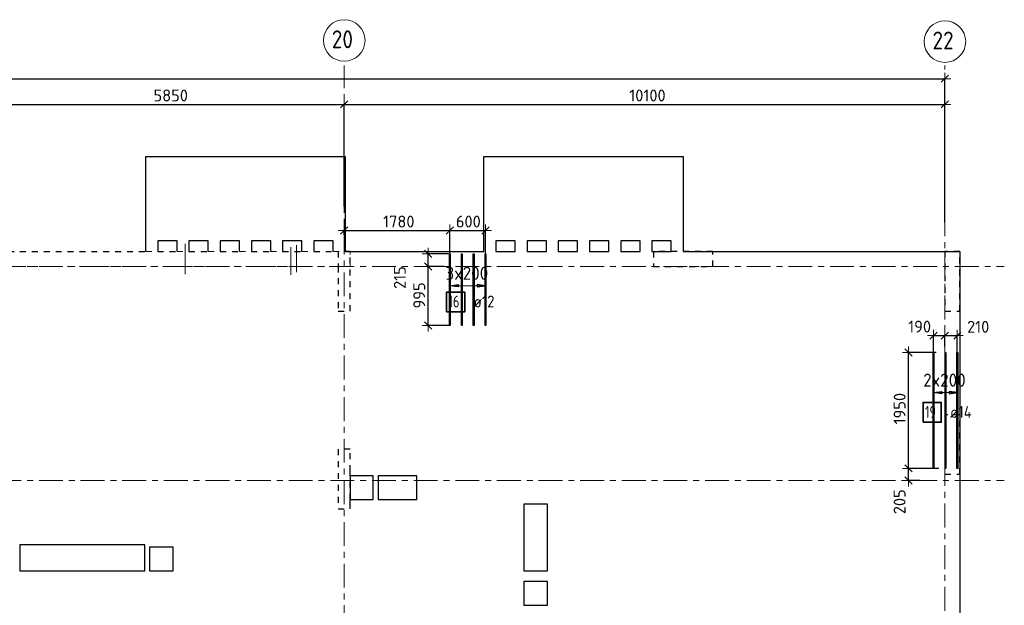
# Model space of a CAD drawing. Header units: metres. Extents: x -38 to 97, y -15 to 21.
# Tile 11 of 225: x 46 to 63, y 11 to 21. Entities that reach past the tile are written whole.
import ezdxf

# ---------------------------------------------------------------- set-up
doc = ezdxf.new("R2010")
doc.units = ezdxf.units.M
doc.header["$PDMODE"] = 65
for name, pattern in [('______11', [0.5, 0.4, -0.05, 0, -0.05]), ('______2', [0.0405, 0.03, -0.0105]), ('______3', [0.5, 0.4, -0.1]), ('______5', [1.1, 0.8, -0.1, 0.1, -0.1])]:
    doc.linetypes.add(name, pattern=pattern)
for name, color, linetype, lineweight in [('XR$2$Осевая линия (1)', 7, '______5', 13), ('XR$2$Размерная линия (1)', 7, 'Continuous', 13), ('XR$5$Балка (1)', 7, '______3', 13), ('XR$5$Перекрытие (1)', 7, 'Continuous', 35), ('XR$5$Размерная линия (1)', 7, 'Continuous', 13)]:
    doc.layers.add(name, color=color, linetype=linetype, lineweight=lineweight)
doc.layers.add('XR$5$Арм.стержн.Доп. Арм ниж.зоны У', color=7, linetype='Continuous', lineweight=35, true_color=0x1cff1c)
doc.layers.add('XR$7$Стена_ бетон несущ.', color=7, linetype='Continuous', lineweight=70, true_color=0xb4b496)
doc.styles.add('ISOCPEUR', font='txt')
doc.dimstyles.new('DIMSTYLE_3', dxfattribs={"dimtxt": 0.2, "dimasz": 0.2, "dimexe": 0, "dimexo": 0, "dimgap": 0.1, "dimtad": 2, "dimdec": 0, "dimlfac": 1000, "dimrnd": 5, "dimzin": 12, "dimdsep": 46, "dimtxsty": 'ISOCPEUR', "dimblk1": 'ALL_ML_STRICH', "dimblk2": 'ALL_ML_STRICH', "dimsah": 1, "dimcen": 0, "dimclrd": 7, "dimclre": 256, "dimclrt": 7, "dimadec": 0, "dimazin": 0, "dimtfac": 1, "dimtdec": 0, "dimtix": 1, "dimtmove": 2, "dimatfit": 3, "dimfxl": 0, "dimtzin": 0, "dimlwd": 0, "dimlwe": -3, "dimarcsym": 0})
doc.dimstyles.new('DIMSTYLE_36', dxfattribs={"dimtxt": 0.2, "dimasz": 0.2, "dimexe": 0, "dimexo": 0, "dimgap": 0.1, "dimtad": 2, "dimdec": 0, "dimlfac": 1000, "dimrnd": 5, "dimzin": 12, "dimdsep": 46, "dimtxsty": 'ISOCPEUR', "dimblk1": 'ALL_ML_STRICH', "dimblk2": 'ALL_ML_STRICH', "dimsah": 1, "dimcen": 0, "dimclrd": 7, "dimclre": 256, "dimclrt": 7, "dimadec": 0, "dimazin": 0, "dimtfac": 1, "dimtdec": 0, "dimtix": 1, "dimtmove": 2, "dimatfit": 3, "dimfxl": 0, "dimtvp": 1.2, "dimtzin": 0, "dimlwd": 0, "dimlwe": -3, "dimarcsym": 0})

# ---------------------------------------------------------------- blocks, each defined once
blk = doc.blocks.new('ALL_ML_STRICH')
at = {"color": 0, "linetype": 'ByBlock', "lineweight": -2}
for p, q in [((-1, 0), (0.5, 0)), ((-0.3, -0.3), (0.3, 0.3)), ((0, -0.5), (0, 0.5))]:
    blk.add_line(p, q, dxfattribs=at)
blk = doc.blocks.new('*D11')
at = {"layer": 'DEFPOINTS', "color": 7, "linetype": 'Continuous', "lineweight": 13, "transparency": 33554687}
for p in [(0.5, 19.557), (0.5, 19.377), (61.6, 17.12)]:
    blk.add_point(p, dxfattribs=at)
at = {"layer": 'XR$2$Размерная линия (1)', "color": 9, "linetype": 'Continuous', "lineweight": -2, "true_color": 0xc7c7c7, "transparency": 33554687}
for p, q in [((0.5, 19.357), (0.5, 19.557)), ((61.6, 17.14), (61.6, 19.557))]:
    blk.add_line(p, q, dxfattribs=at)
at = {"layer": 'XR$2$Размерная линия (1)', "color": 7, "linetype": 'Continuous', "lineweight": -2, "transparency": 33554687}
blk.add_line((0.5, 19.557), (61.6, 19.557), dxfattribs=at)
at = {"layer": 'XR$2$Размерная линия (1)', "color": 7, "linetype": 'Continuous', "lineweight": 13, "transparency": 33554687, "xscale": 0.2, "yscale": 0.2, "zscale": 0.2, "rotation": 180}
blk.add_blockref('ALL_ML_STRICH', (0.5, 19.557), dxfattribs=at)
at = {"layer": 'XR$2$Размерная линия (1)', "color": 7, "linetype": 'Continuous', "lineweight": 13, "transparency": 33554687, "xscale": 0.2, "yscale": 0.2, "zscale": 0.2}
blk.add_blockref('ALL_ML_STRICH', (61.6, 19.557), dxfattribs=at)
at = {"layer": 'XR$2$Размерная линия (1)', "color": 7, "linetype": 'Continuous', "lineweight": 13, "transparency": 33554687, "insert": (31.1, 19.707), "char_height": 0.2, "width": 1, "attachment_point": 5, "style": 'ISOCPEUR'}
blk.add_mtext('\\A1;{61100}', dxfattribs=at)
blk = doc.blocks.new('*D37')
at = {"layer": 'DEFPOINTS', "color": 7, "linetype": 'Continuous', "lineweight": 13, "transparency": 33554687}
for p in [(45.65, 19.126), (45.65, 19.05), (51.5, 17.39)]:
    blk.add_point(p, dxfattribs=at)
at = {"layer": 'XR$2$Размерная линия (1)', "color": 9, "linetype": 'Continuous', "lineweight": -2, "true_color": 0xc7c7c7, "transparency": 33554687}
for p, q in [((45.65, 19.07), (45.65, 19.126)), ((51.5, 17.41), (51.5, 19.126))]:
    blk.add_line(p, q, dxfattribs=at)
at = {"layer": 'XR$2$Размерная линия (1)', "color": 7, "linetype": 'Continuous', "lineweight": -2, "transparency": 33554687}
blk.add_line((45.65, 19.126), (51.5, 19.126), dxfattribs=at)
at = {"layer": 'XR$2$Размерная линия (1)', "color": 7, "linetype": 'Continuous', "lineweight": 13, "transparency": 33554687, "xscale": 0.2, "yscale": 0.2, "zscale": 0.2, "rotation": 180}
blk.add_blockref('ALL_ML_STRICH', (45.65, 19.126), dxfattribs=at)
at = {"layer": 'XR$2$Размерная линия (1)', "color": 7, "linetype": 'Continuous', "lineweight": 13, "transparency": 33554687, "xscale": 0.2, "yscale": 0.2, "zscale": 0.2}
blk.add_blockref('ALL_ML_STRICH', (51.5, 19.126), dxfattribs=at)
at = {"layer": 'XR$2$Размерная линия (1)', "color": 7, "linetype": 'Continuous', "lineweight": 13, "transparency": 33554687, "insert": (48.585, 19.276), "char_height": 0.2, "width": 0.8, "attachment_point": 5, "style": 'ISOCPEUR'}
blk.add_mtext('\\A1;{5850}', dxfattribs=at)
blk = doc.blocks.new('*D38')
at = {"layer": 'DEFPOINTS', "color": 7, "linetype": 'Continuous', "lineweight": 13, "transparency": 33554687}
for p in [(51.5, 19.126), (51.5, 17.39), (61.6, 17.491)]:
    blk.add_point(p, dxfattribs=at)
at = {"layer": 'XR$2$Размерная линия (1)', "color": 9, "linetype": 'Continuous', "lineweight": -2, "true_color": 0xc7c7c7, "transparency": 33554687}
for p, q in [((51.5, 17.41), (51.5, 19.126)), ((61.6, 17.511), (61.6, 19.126))]:
    blk.add_line(p, q, dxfattribs=at)
at = {"layer": 'XR$2$Размерная линия (1)', "color": 7, "linetype": 'Continuous', "lineweight": -2, "transparency": 33554687}
blk.add_line((51.5, 19.126), (61.6, 19.126), dxfattribs=at)
at = {"layer": 'XR$2$Размерная линия (1)', "color": 7, "linetype": 'Continuous', "lineweight": 13, "transparency": 33554687, "xscale": 0.2, "yscale": 0.2, "zscale": 0.2, "rotation": 180}
blk.add_blockref('ALL_ML_STRICH', (51.5, 19.126), dxfattribs=at)
at = {"layer": 'XR$2$Размерная линия (1)', "color": 7, "linetype": 'Continuous', "lineweight": 13, "transparency": 33554687, "xscale": 0.2, "yscale": 0.2, "zscale": 0.2}
blk.add_blockref('ALL_ML_STRICH', (61.6, 19.126), dxfattribs=at)
at = {"layer": 'XR$2$Размерная линия (1)', "color": 7, "linetype": 'Continuous', "lineweight": 13, "transparency": 33554687, "insert": (56.6, 19.276), "char_height": 0.2, "width": 1, "attachment_point": 5, "style": 'ISOCPEUR'}
blk.add_mtext('\\A1;{10100}', dxfattribs=at)
blk = doc.blocks.new('*D588')
at = {"layer": 'DEFPOINTS', "color": 7, "linetype": 'Continuous', "lineweight": 13, "transparency": 33554687}
for p in [(61.41, 15.236), (61.41, 14.932), (61.6, 15.035)]:
    blk.add_point(p, dxfattribs=at)
at = {"layer": 'XR$5$Размерная линия (1)', "color": 9, "linetype": 'Continuous', "lineweight": -2, "true_color": 0xc7c7c7, "transparency": 33554687}
for p, q in [((61.41, 14.952), (61.41, 15.236)), ((61.6, 15.055), (61.6, 15.236))]:
    blk.add_line(p, q, dxfattribs=at)
at = {"layer": 'XR$5$Размерная линия (1)', "color": 7, "linetype": 'Continuous', "lineweight": -2, "transparency": 33554687}
blk.add_line((61.41, 15.236), (61.6, 15.236), dxfattribs=at)
at = {"layer": 'XR$5$Размерная линия (1)', "color": 7, "linetype": 'Continuous', "lineweight": 13, "transparency": 33554687, "xscale": 0.2, "yscale": 0.2, "zscale": 0.2, "rotation": 180}
blk.add_blockref('ALL_ML_STRICH', (61.41, 15.236), dxfattribs=at)
at = {"layer": 'XR$5$Размерная линия (1)', "color": 7, "linetype": 'Continuous', "lineweight": 13, "transparency": 33554687, "xscale": 0.2, "yscale": 0.2, "zscale": 0.2}
blk.add_blockref('ALL_ML_STRICH', (61.6, 15.236), dxfattribs=at)
at = {"layer": 'XR$5$Размерная линия (1)', "color": 7, "linetype": 'Continuous', "lineweight": 13, "transparency": 33554687, "insert": (61.176, 15.388), "char_height": 0.2, "width": 0.6, "attachment_point": 5, "style": 'ISOCPEUR'}
blk.add_mtext('\\A1;{190}', dxfattribs=at)
blk = doc.blocks.new('*D589')
at = {"layer": 'DEFPOINTS', "color": 7, "linetype": 'Continuous', "lineweight": 13, "transparency": 33554687}
for p in [(61.6, 15.236), (61.6, 15.035), (61.81, 14.932)]:
    blk.add_point(p, dxfattribs=at)
at = {"layer": 'XR$5$Размерная линия (1)', "color": 9, "linetype": 'Continuous', "lineweight": -2, "true_color": 0xc7c7c7, "transparency": 33554687}
for p, q in [((61.6, 15.055), (61.6, 15.236)), ((61.81, 14.952), (61.81, 15.236))]:
    blk.add_line(p, q, dxfattribs=at)
at = {"layer": 'XR$5$Размерная линия (1)', "color": 7, "linetype": 'Continuous', "lineweight": -2, "transparency": 33554687}
blk.add_line((61.6, 15.236), (61.81, 15.236), dxfattribs=at)
at = {"layer": 'XR$5$Размерная линия (1)', "color": 7, "linetype": 'Continuous', "lineweight": 13, "transparency": 33554687, "xscale": 0.2, "yscale": 0.2, "zscale": 0.2, "rotation": 180}
blk.add_blockref('ALL_ML_STRICH', (61.6, 15.236), dxfattribs=at)
at = {"layer": 'XR$5$Размерная линия (1)', "color": 7, "linetype": 'Continuous', "lineweight": 13, "transparency": 33554687, "xscale": 0.2, "yscale": 0.2, "zscale": 0.2}
blk.add_blockref('ALL_ML_STRICH', (61.81, 15.236), dxfattribs=at)
at = {"layer": 'XR$5$Размерная линия (1)', "color": 7, "linetype": 'Continuous', "lineweight": 13, "transparency": 33554687, "insert": (62.161, 15.385), "char_height": 0.2, "width": 0.6, "attachment_point": 5, "style": 'ISOCPEUR'}
blk.add_mtext('\\A1;{210}', dxfattribs=at)
blk = doc.blocks.new('*D590')
at = {"layer": 'DEFPOINTS', "color": 7, "linetype": 'Continuous', "lineweight": 13, "transparency": 33554687}
for p in [(61.517, 13.003), (60.99, 12.8), (61.2, 12.8)]:
    blk.add_point(p, dxfattribs=at)
at = {"layer": 'XR$5$Размерная линия (1)', "color": 9, "linetype": 'Continuous', "lineweight": -2, "true_color": 0xc7c7c7, "transparency": 33554687}
for p, q in [((61.497, 13.003), (60.99, 13.003)), ((61.18, 12.8), (60.99, 12.8))]:
    blk.add_line(p, q, dxfattribs=at)
at = {"layer": 'XR$5$Размерная линия (1)', "color": 7, "linetype": 'Continuous', "lineweight": -2, "transparency": 33554687}
blk.add_line((60.99, 12.8), (60.99, 13.003), dxfattribs=at)
at = {"layer": 'XR$5$Размерная линия (1)', "color": 7, "linetype": 'Continuous', "lineweight": 13, "transparency": 33554687, "xscale": 0.2, "yscale": 0.2, "zscale": 0.2}
for p, rotation in [((60.99, 13.003), 90), ((60.99, 12.8), 270)]:
    blk.add_blockref('ALL_ML_STRICH', p, dxfattribs=dict(at, rotation=rotation))
at = {"layer": 'XR$5$Размерная линия (1)', "color": 7, "linetype": 'Continuous', "lineweight": 13, "transparency": 33554687, "insert": (60.839, 12.442), "char_height": 0.2, "width": 0.6, "attachment_point": 5, "rotation": 90, "style": 'ISOCPEUR'}
blk.add_mtext('\\A1;{205}', dxfattribs=at)
blk = doc.blocks.new('*D591')
at = {"layer": 'DEFPOINTS', "color": 7, "linetype": 'Continuous', "lineweight": 13, "transparency": 33554687}
for p in [(61.476, 14.953), (60.99, 13.003), (61.517, 13.003)]:
    blk.add_point(p, dxfattribs=at)
at = {"layer": 'XR$5$Размерная линия (1)', "color": 9, "linetype": 'Continuous', "lineweight": -2, "true_color": 0xc7c7c7, "transparency": 33554687}
for p, q in [((61.456, 14.953), (60.99, 14.953)), ((61.497, 13.003), (60.99, 13.003))]:
    blk.add_line(p, q, dxfattribs=at)
at = {"layer": 'XR$5$Размерная линия (1)', "color": 7, "linetype": 'Continuous', "lineweight": -2, "transparency": 33554687}
blk.add_line((60.99, 13.003), (60.99, 14.953), dxfattribs=at)
at = {"layer": 'XR$5$Размерная линия (1)', "color": 7, "linetype": 'Continuous', "lineweight": 13, "transparency": 33554687, "xscale": 0.2, "yscale": 0.2, "zscale": 0.2}
for p, rotation in [((60.99, 14.953), 90), ((60.99, 13.003), 270)]:
    blk.add_blockref('ALL_ML_STRICH', p, dxfattribs=dict(at, rotation=rotation))
at = {"layer": 'XR$5$Размерная линия (1)', "color": 7, "linetype": 'Continuous', "lineweight": 13, "transparency": 33554687, "insert": (60.84, 14.008), "char_height": 0.2, "width": 0.8, "attachment_point": 5, "rotation": 90, "style": 'ISOCPEUR'}
blk.add_mtext('\\A1;{1950}', dxfattribs=at)
blk = doc.blocks.new('*D612')
at = {"layer": 'DEFPOINTS', "color": 7, "linetype": 'Continuous', "lineweight": 13, "transparency": 33554687}
for p in [(51.5, 17.005), (51.5, 16.909), (53.278, 16.48)]:
    blk.add_point(p, dxfattribs=at)
at = {"layer": 'XR$5$Размерная линия (1)', "color": 9, "linetype": 'Continuous', "lineweight": -2, "true_color": 0xc7c7c7, "transparency": 33554687}
for p, q in [((51.5, 16.929), (51.5, 17.005)), ((53.278, 16.5), (53.278, 17.005))]:
    blk.add_line(p, q, dxfattribs=at)
at = {"layer": 'XR$5$Размерная линия (1)', "color": 7, "linetype": 'Continuous', "lineweight": -2, "transparency": 33554687}
blk.add_line((51.5, 17.005), (53.278, 17.005), dxfattribs=at)
at = {"layer": 'XR$5$Размерная линия (1)', "color": 7, "linetype": 'Continuous', "lineweight": 13, "transparency": 33554687, "xscale": 0.2, "yscale": 0.2, "zscale": 0.2, "rotation": 180}
blk.add_blockref('ALL_ML_STRICH', (51.5, 17.005), dxfattribs=at)
at = {"layer": 'XR$5$Размерная линия (1)', "color": 7, "linetype": 'Continuous', "lineweight": 13, "transparency": 33554687, "xscale": 0.2, "yscale": 0.2, "zscale": 0.2}
blk.add_blockref('ALL_ML_STRICH', (53.278, 17.005), dxfattribs=at)
at = {"layer": 'XR$5$Размерная линия (1)', "color": 7, "linetype": 'Continuous', "lineweight": 13, "transparency": 33554687, "insert": (52.419, 17.155), "char_height": 0.2, "width": 0.8, "attachment_point": 5, "style": 'ISOCPEUR'}
blk.add_mtext('\\A1;{1780}', dxfattribs=at)
blk = doc.blocks.new('*D613')
at = {"layer": 'DEFPOINTS', "color": 7, "linetype": 'Continuous', "lineweight": 13, "transparency": 33554687}
for p in [(53.278, 17.005), (53.278, 16.48), (53.878, 16.52)]:
    blk.add_point(p, dxfattribs=at)
at = {"layer": 'XR$5$Размерная линия (1)', "color": 9, "linetype": 'Continuous', "lineweight": -2, "true_color": 0xc7c7c7, "transparency": 33554687}
for p, q in [((53.278, 16.5), (53.278, 17.005)), ((53.878, 16.54), (53.878, 17.005))]:
    blk.add_line(p, q, dxfattribs=at)
at = {"layer": 'XR$5$Размерная линия (1)', "color": 7, "linetype": 'Continuous', "lineweight": -2, "transparency": 33554687}
blk.add_line((53.278, 17.005), (53.878, 17.005), dxfattribs=at)
at = {"layer": 'XR$5$Размерная линия (1)', "color": 7, "linetype": 'Continuous', "lineweight": 13, "transparency": 33554687, "xscale": 0.2, "yscale": 0.2, "zscale": 0.2, "rotation": 180}
blk.add_blockref('ALL_ML_STRICH', (53.278, 17.005), dxfattribs=at)
at = {"layer": 'XR$5$Размерная линия (1)', "color": 7, "linetype": 'Continuous', "lineweight": 13, "transparency": 33554687, "xscale": 0.2, "yscale": 0.2, "zscale": 0.2}
blk.add_blockref('ALL_ML_STRICH', (53.878, 17.005), dxfattribs=at)
at = {"layer": 'XR$5$Размерная линия (1)', "color": 7, "linetype": 'Continuous', "lineweight": 13, "transparency": 33554687, "insert": (53.588, 17.155), "char_height": 0.2, "width": 0.6, "attachment_point": 5, "style": 'ISOCPEUR'}
blk.add_mtext('\\A1;{600}', dxfattribs=at)
blk = doc.blocks.new('*D614')
at = {"layer": 'DEFPOINTS', "color": 7, "linetype": 'Continuous', "lineweight": 13, "transparency": 33554687}
for p in [(53.201, 16.4), (52.913, 15.407), (53.284, 15.407)]:
    blk.add_point(p, dxfattribs=at)
at = {"layer": 'XR$5$Размерная линия (1)', "color": 9, "linetype": 'Continuous', "lineweight": -2, "true_color": 0xc7c7c7, "transparency": 33554687}
for p, q in [((53.181, 16.4), (52.913, 16.4)), ((53.264, 15.407), (52.913, 15.407))]:
    blk.add_line(p, q, dxfattribs=at)
at = {"layer": 'XR$5$Размерная линия (1)', "color": 7, "linetype": 'Continuous', "lineweight": -2, "transparency": 33554687}
blk.add_line((52.913, 15.407), (52.913, 16.4), dxfattribs=at)
at = {"layer": 'XR$5$Размерная линия (1)', "color": 7, "linetype": 'Continuous', "lineweight": 13, "transparency": 33554687, "xscale": 0.2, "yscale": 0.2, "zscale": 0.2}
for p, rotation in [((52.913, 16.4), 90), ((52.913, 15.407), 270)]:
    blk.add_blockref('ALL_ML_STRICH', p, dxfattribs=dict(at, rotation=rotation))
at = {"layer": 'XR$5$Размерная линия (1)', "color": 7, "linetype": 'Continuous', "lineweight": 13, "transparency": 33554687, "insert": (52.763, 15.913), "char_height": 0.2, "width": 0.6, "attachment_point": 5, "rotation": 90, "style": 'ISOCPEUR'}
blk.add_mtext('\\A1;{995}', dxfattribs=at)
blk = doc.blocks.new('*D615')
at = {"layer": 'DEFPOINTS', "color": 7, "linetype": 'Continuous', "lineweight": 13, "transparency": 33554687}
for p in [(53.272, 16.613), (52.913, 16.4), (53.201, 16.4)]:
    blk.add_point(p, dxfattribs=at)
at = {"layer": 'XR$5$Размерная линия (1)', "color": 9, "linetype": 'Continuous', "lineweight": -2, "true_color": 0xc7c7c7, "transparency": 33554687}
for p, q in [((53.252, 16.613), (52.913, 16.613)), ((53.181, 16.4), (52.913, 16.4))]:
    blk.add_line(p, q, dxfattribs=at)
at = {"layer": 'XR$5$Размерная линия (1)', "color": 7, "linetype": 'Continuous', "lineweight": -2, "transparency": 33554687}
blk.add_line((52.913, 16.4), (52.913, 16.613), dxfattribs=at)
at = {"layer": 'XR$5$Размерная линия (1)', "color": 7, "linetype": 'Continuous', "lineweight": 13, "transparency": 33554687, "xscale": 0.2, "yscale": 0.2, "zscale": 0.2}
for p, rotation in [((52.913, 16.613), 90), ((52.913, 16.4), 270)]:
    blk.add_blockref('ALL_ML_STRICH', p, dxfattribs=dict(at, rotation=rotation))
at = {"layer": 'XR$5$Размерная линия (1)', "color": 7, "linetype": 'Continuous', "lineweight": 13, "transparency": 33554687, "insert": (52.436, 16.213), "char_height": 0.2, "width": 0.6, "attachment_point": 5, "rotation": 90, "style": 'ISOCPEUR'}
blk.add_mtext('\\A1;{215}', dxfattribs=at)

msp = doc.modelspace()

# ---------------------------------------------------------------- linework, layer by layer
at = {"color": 52, "linetype": 'Continuous', "lineweight": 13, "transparency": 33554687}
for p, q in [((48.8293, 16.778), (48.8293, 16.268)), ((48.8293, 16.778), (48.8293, 16.268)), ((50.6053, 16.7262), (50.6053, 16.2562)), ((50.6969, 16.7563), (50.6969, 16.3063)), ((50.6969, 16.7563), (50.6969, 16.3063)), ((48.8293, 16.6709), (48.8293, 16.268))]:
    msp.add_line(p, q, dxfattribs=at)
at = {"layer": 'XR$2$Осевая линия (1)', "color": 253, "linetype": '______11', "lineweight": 13, "true_color": 0xa0a0a0, "transparency": 33554687}
for p, q in [((51.5, 6.8), (51.5, 19.78)), ((61.6, -3.39), (61.6, 19.78)), ((-2.63, 16.4), (62.6, 16.4)), ((-2.63, 12.8), (62.6, 12.8))]:
    msp.add_line(p, q, dxfattribs=at)
at = {"layer": 'XR$2$Осевая линия (1)', "color": 7, "linetype": 'Continuous', "lineweight": 13, "transparency": 33554687}
for centre in [(51.5018, 20.2012), (61.6018, 20.1812)]:
    msp.add_circle(centre, 0.3493, dxfattribs=at)
at = {"layer": 'XR$5$Арм.стержн.Доп. Арм ниж.зоны У', "color": 253, "linetype": 'Continuous', "lineweight": -3, "true_color": 0xa0a0a0, "transparency": 33554687}
for p, q in [((53.2779, 16.0749), (53.2779, 16.1749)), ((53.2779, 16.0749), (53.2779, 15.9749)), ((53.8779, 16.0749), (53.8779, 16.1749)), ((53.8779, 16.0749), (53.8779, 15.9749)), ((61.4104, 14.2774), (61.4104, 14.3774)), ((61.4104, 14.2774), (61.4104, 14.1774)), ((61.8104, 14.2774), (61.8104, 14.3774)), ((61.8104, 14.2774), (61.8104, 14.1774))]:
    msp.add_line(p, q, dxfattribs=at)
at = {"layer": 'XR$5$Арм.стержн.Доп. Арм ниж.зоны У', "color": 7, "linetype": 'Continuous', "lineweight": 25, "transparency": 33554687}
for p, q in [((53.2779, 16.0749), (53.4179, 16.0949)), ((53.4179, 16.0549), (53.2779, 16.0749)), ((53.4179, 16.0949), (53.4179, 16.0549)), ((53.8779, 16.0749), (53.7379, 16.0949)), ((53.7379, 16.0949), (53.7379, 16.0549)), ((53.7379, 16.0549), (53.8779, 16.0749)), ((61.4104, 14.2774), (61.5504, 14.2974)), ((61.5504, 14.2574), (61.4104, 14.2774)), ((61.5504, 14.2974), (61.5504, 14.2574)), ((61.8104, 14.2774), (61.6704, 14.2974)), ((61.6704, 14.2974), (61.6704, 14.2574)), ((61.6704, 14.2574), (61.8104, 14.2774))]:
    msp.add_line(p, q, dxfattribs=at)
at = {"layer": 'XR$5$Арм.стержн.Доп. Арм ниж.зоны У', "color": 7, "linetype": 'Continuous', "lineweight": 13, "transparency": 33554687}
for p, q in [((53.2779, 16.0749), (53.2779, 16.0749)), ((53.2779, 16.0749), (53.8779, 16.0749)), ((53.8779, 16.0749), (53.8779, 16.0749)), ((61.4104, 14.2774), (61.4104, 14.2774)), ((61.4104, 14.2774), (61.8104, 14.2774)), ((61.8104, 14.2774), (61.8104, 14.2774))]:
    msp.add_line(p, q, dxfattribs=at)
at = {"layer": 'XR$5$Арм.стержн.Доп. Арм ниж.зоны У', "color": 34, "linetype": 'Continuous', "lineweight": 25, "transparency": 33554687}
for points in [[(53.2839, 16.6126), (53.2839, 15.4066), (53.2719, 15.4066), (53.2719, 16.6126), (53.2839, 16.6126)], [(53.4839, 16.6126), (53.4839, 15.4066), (53.4719, 15.4066), (53.4719, 16.6126), (53.4839, 16.6126)], [(53.6839, 16.6126), (53.6839, 15.4066), (53.6719, 15.4066), (53.6719, 16.6126), (53.6839, 16.6126)], [(53.8839, 16.6126), (53.8839, 15.4066), (53.8719, 15.4066), (53.8719, 16.6126), (53.8839, 16.6126)]]:
    msp.add_lwpolyline(points, dxfattribs=at)
at = {"layer": 'XR$5$Арм.стержн.Доп. Арм ниж.зоны У', "color": 7, "linetype": 'Continuous', "lineweight": 35, "transparency": 33554687}
for points in [[(53.2214, 15.6365), (53.528, 15.6365), (53.528, 15.9698), (53.2214, 15.9698), (53.2214, 15.6365)], [(61.2335, 13.7787), (61.5402, 13.7787), (61.5402, 14.112), (61.2335, 14.112), (61.2335, 13.7787)]]:
    msp.add_lwpolyline(points, dxfattribs=at)
at = {"layer": 'XR$5$Арм.стержн.Доп. Арм ниж.зоны У', "color": 7, "linetype": 'Continuous', "lineweight": 25, "transparency": 33554687}
for points in [[(61.4034, 13.0032), (61.4034, 14.9532), (61.4174, 14.9532), (61.4174, 13.0032), (61.4034, 13.0032)], [(61.6034, 13.0032), (61.6034, 14.9532), (61.6174, 14.9532), (61.6174, 13.0032), (61.6034, 13.0032)], [(61.8034, 13.0032), (61.8034, 14.9532), (61.8174, 14.9532), (61.8174, 13.0032), (61.8034, 13.0032)]]:
    msp.add_lwpolyline(points, dxfattribs=at)
at = {"layer": 'XR$5$Балка (1)', "color": 7, "linetype": '______2', "lineweight": 25, "transparency": 33554687}
for p, q in [((45.65, 16.6502), (48.165, 16.6502)), ((48.365, 16.6502), (48.69, 16.6502)), ((48.89, 16.6502), (49.215, 16.6502)), ((49.415, 16.6502), (49.74, 16.6502)), ((49.94, 16.6502), (50.265, 16.6502)), ((50.465, 16.6502), (50.79, 16.6502)), ((50.99, 16.6502), (51.315, 16.6502)), ((51.515, 16.6502), (51.6, 16.6502))]:
    msp.add_line(p, q, dxfattribs=at)
at = {"layer": 'XR$5$Балка (1)', "color": 7, "linetype": '______2', "lineweight": 18, "transparency": 33554687}
for p, q in [((51.6, 16.4002), (51.6, 16.6502)), ((45.65, 16.4002), (51.6, 16.4002))]:
    msp.add_line(p, q, dxfattribs=at)
at = {"layer": 'XR$5$Перекрытие (1)', "color": 7, "linetype": 'Continuous', "lineweight": 25, "transparency": 33554687}
for p, q in [((48.165, 16.8302), (48.165, 18.2502)), ((48.165, 18.2502), (51.515, 18.2502)), ((51.515, 18.2502), (51.515, 16.8302)), ((53.8502, 16.8302), (53.8502, 18.2502)), ((53.8502, 18.2502), (57.2002, 18.2502)), ((57.2002, 18.2502), (57.2002, 16.8302)), ((48.165, 16.6502), (48.165, 16.8302)), ((48.69, 16.8302), (48.365, 16.8302)), ((48.365, 16.8302), (48.365, 16.6502)), ((48.69, 16.6502), (48.69, 16.8302)), ((48.89, 16.8302), (48.89, 16.6502)), ((49.215, 16.8302), (48.89, 16.8302)), ((49.215, 16.6502), (49.215, 16.8302)), ((49.74, 16.8302), (49.415, 16.8302)), ((49.415, 16.8302), (49.415, 16.6502)), ((49.74, 16.6502), (49.74, 16.8302)), ((49.94, 16.8302), (49.94, 16.6502)), ((50.265, 16.8302), (49.94, 16.8302)), ((50.265, 16.6502), (50.265, 16.8302)), ((50.79, 16.8302), (50.465, 16.8302)), ((50.465, 16.8302), (50.465, 16.6502)), ((50.79, 16.6502), (50.79, 16.8302)), ((50.99, 16.8302), (50.99, 16.6502)), ((51.315, 16.8302), (50.99, 16.8302)), ((51.315, 16.6502), (51.315, 16.8302)), ((51.515, 16.8302), (51.515, 16.6502)), ((53.8502, 16.6502), (53.8502, 16.8302)), ((54.0502, 16.8302), (54.0502, 16.6502)), ((54.3752, 16.8302), (54.0502, 16.8302)), ((54.3752, 16.6502), (54.3752, 16.8302)), ((54.5752, 16.8302), (54.5752, 16.6502)), ((54.9002, 16.8302), (54.5752, 16.8302)), ((54.9002, 16.6502), (54.9002, 16.8302)), ((55.1002, 16.8302), (55.1002, 16.6502)), ((55.4252, 16.8302), (55.1002, 16.8302)), ((55.4252, 16.6502), (55.4252, 16.8302)), ((55.6252, 16.8302), (55.6252, 16.6502)), ((55.9502, 16.8302), (55.6252, 16.8302)), ((55.9502, 16.6502), (55.9502, 16.8302)), ((56.1502, 16.8302), (56.1502, 16.6502)), ((56.4752, 16.8302), (56.1502, 16.8302)), ((56.4752, 16.6502), (56.4752, 16.8302)), ((56.6752, 16.8302), (56.6752, 16.6502)), ((57.0002, 16.8302), (56.6752, 16.8302)), ((57.0002, 16.6502), (57.0002, 16.8302)), ((57.2002, 16.8302), (57.2002, 16.6502)), ((51.6, 16.6502), (53.8502, 16.6502)), ((54.0502, 16.6502), (54.3752, 16.6502)), ((54.5752, 16.6502), (54.9002, 16.6502)), ((55.1002, 16.6502), (55.4252, 16.6502)), ((55.6252, 16.6502), (55.9502, 16.6502)), ((56.1502, 16.6502), (56.4752, 16.6502)), ((56.6752, 16.6502), (57.0002, 16.6502)), ((57.2002, 16.6502), (61.85, 16.6502)), ((61.85, 16.6502), (61.85, 8.1502)), ((51.99, 12.8802), (51.6, 12.8801)), ((51.6, 12.8801), (51.6, 12.4801)), ((51.99, 12.4802), (51.99, 12.8802)), ((52.07, 12.8802), (52.07, 12.4802)), ((52.72, 12.8802), (52.07, 12.8802)), ((52.72, 12.4802), (52.72, 12.8802)), ((51.6, 12.4801), (51.99, 12.4802)), ((52.07, 12.4802), (52.72, 12.4802)), ((54.5206, 12.4003), (54.5206, 11.2803)), ((54.9206, 12.4003), (54.5206, 12.4003)), ((54.9206, 11.2803), (54.9206, 12.4003)), ((46.0469, 11.7202), (46.0469, 11.2802)), ((48.1469, 11.7202), (46.0469, 11.7202)), ((48.1469, 11.2802), (48.1469, 11.7202)), ((48.2269, 11.6802), (48.2269, 11.2802)), ((48.6269, 11.6802), (48.2269, 11.6802)), ((48.6269, 11.2802), (48.6269, 11.6802)), ((46.0469, 11.2802), (48.1469, 11.2802)), ((48.2269, 11.2802), (48.6269, 11.2802)), ((54.5206, 11.2803), (54.9206, 11.2803)), ((54.5206, 11.1002), (54.5206, 10.7002)), ((54.9206, 11.1002), (54.5206, 11.1002)), ((54.9206, 10.7002), (54.9206, 11.1002)), ((54.5206, 10.7002), (54.9206, 10.7002))]:
    msp.add_line(p, q, dxfattribs=at)
at = {"layer": 'XR$5$Перекрытие (1)', "color": 7, "linetype": '______2', "lineweight": 18, "transparency": 33554687}
for p, q in [((48.165, 16.6502), (48.365, 16.6502)), ((48.69, 16.6502), (48.89, 16.6502)), ((49.215, 16.6502), (49.415, 16.6502)), ((49.74, 16.6502), (49.94, 16.6502)), ((50.265, 16.6502), (50.465, 16.6502)), ((50.79, 16.6502), (50.99, 16.6502)), ((51.315, 16.6502), (51.515, 16.6502))]:
    msp.add_line(p, q, dxfattribs=at)
at = {"layer": 'XR$7$Стена_ бетон несущ.', "color": 253, "linetype": '______2', "lineweight": -3, "true_color": 0xa0a0a0, "transparency": 33554687}
for p, q in [((51.4, 16.65), (51.4, 16.4)), ((51.6, 16.65), (51.4, 16.65)), ((51.6, 15.65), (51.6, 16.65)), ((51.4, 16.4), (51.4, 15.65)), ((51.4, 15.65), (51.6, 15.65)), ((61.6, 13.9049), (61.6, 12.9049)), ((61.85, 13.9049), (61.6, 13.9049)), ((61.85, 12.9049), (61.85, 13.9049)), ((51.4, 13.325), (51.4, 12.325)), ((51.6, 13.325), (51.4, 13.325)), ((51.6, 12.9596), (51.6, 13.325)), ((51.6, 12.8796), (51.6, 12.9596)), ((51.6, 12.48), (51.6, 12.8796)), ((61.6, 12.9049), (61.85, 12.9049)), ((51.6, 12.4), (51.6, 12.48)), ((51.4, 12.325), (51.6, 12.325)), ((51.6, 12.325), (51.6, 12.4))]:
    msp.add_line(p, q, dxfattribs=at)
for points in [[(57.7, 16.65), (56.7, 16.65), (56.7, 16.4), (57.7, 16.4), (57.7, 16.65)], [(61.85, 16.65), (61.6, 16.65), (61.6, 15.65), (61.85, 15.65), (61.85, 16.65)]]:
    msp.add_lwpolyline(points, close=True, dxfattribs=at)

# ---------------------------------------------------------------- texts
at = {"layer": 'XR$2$Осевая линия (1)', "color": 7, "linetype": 'Continuous', "lineweight": 13, "transparency": 33554687, "char_height": 0.3, "width": 0.550812, "attachment_point": 7, "style": 'ISOCPEUR'}
for s, insert in [('\\W0.87;20', (51.2918, 20.0707)), ('\\W0.87;22', (61.3918, 20.0507))]:
    msp.add_mtext(s, dxfattribs=dict(at, insert=insert))
at = {"layer": 'XR$5$Арм.стержн.Доп. Арм ниж.зоны У', "color": 7, "linetype": 'Continuous', "lineweight": 13, "transparency": 33554687, "char_height": 0.22, "width": 0.873359, "attachment_point": 7, "style": 'ISOCPEUR'}
for s, insert in [('\\W0.95;3x200', (53.2039, 16.1749)), ('\\W0.95;2x200', (61.2364, 14.3774))]:
    msp.add_mtext(s, dxfattribs=dict(at, insert=insert))
at = {"layer": 'XR$5$Арм.стержн.Доп. Арм ниж.зоны У', "color": 7, "linetype": 'Continuous', "lineweight": 25, "transparency": 33554687, "char_height": 0.2, "attachment_point": 7, "style": 'ISOCPEUR'}
for s, insert, width in [('\\W0.75;16', (53.2547, 15.7098), 0.314854), ('\\W0.89; ø12 ', (53.5614, 15.7098), 0.749105), ('\\W0.75;19', (61.2668, 13.852), 0.314854), ('\\W0.89; ø14 ', (61.5735, 13.852), 0.769432)]:
    msp.add_mtext(s, dxfattribs=dict(at, insert=insert, width=width))

# ---------------------------------------------------------------- dimensions: what is measured, and where the dimension line sits
at = {"layer": 'XR$2$Размерная линия (1)', "color": 7, "linetype": 'Continuous', "lineweight": 13, "transparency": 33554687}
for base, p1, p2, picture, middle in [((61.6, 19.5574), (0.5, 19.3568), (61.6, 17.1397), '*D11', (31.1, 19.7074)), ((51.5, 19.1261), (45.65, 19.0702), (51.5, 17.4096), '*D37', (48.585, 19.2761)), ((61.6, 19.1261), (51.5, 17.4096), (61.6, 17.5112), '*D38', (56.6, 19.2761))]:
    dim = msp.add_linear_dim(base=base, p1=p1, p2=p2, dimstyle='DIMSTYLE_3', override={"dimpost": '<>', "dimclrd": 7, "dimclre": 9, "dimclrt": 7, "dimlwd": 0, "dimlwe": 65533}, dxfattribs=at)
    dim.commit()
    dim.dimension.update_dxf_attribs({"geometry": picture, "text_midpoint": middle, "dimtype": 160})
at = {"layer": 'XR$5$Размерная линия (1)', "color": 7, "linetype": 'Continuous', "lineweight": 13, "transparency": 33554687}
for base, p1, p2, dimstyle, picture, middle in [((53.2779, 17.005), (51.5, 16.9293), (53.2779, 16.4996), 'DIMSTYLE_3', '*D612', (52.419, 17.155)), ((53.8779, 17.005), (53.2779, 16.4996), (53.8779, 16.5399), 'DIMSTYLE_3', '*D613', (53.5879, 17.155)), ((61.6, 15.2365), (61.4104, 14.9518), (61.6, 15.0554), 'DIMSTYLE_36', '*D588', (61.176, 15.3879)), ((61.8104, 15.2365), (61.6, 15.0554), (61.8104, 14.9518), 'DIMSTYLE_36', '*D589', (62.1608, 15.3849))]:
    dim = msp.add_linear_dim(base=base, p1=p1, p2=p2, dimstyle=dimstyle, override={"dimpost": '<>', "dimclrd": 7, "dimclre": 9, "dimclrt": 7, "dimlwd": 0, "dimlwe": 65533}, dxfattribs=at)
    dim.commit()
    dim.dimension.update_dxf_attribs({"geometry": picture, "text_midpoint": middle, "dimtype": 160})
for base, p1, p2, dimstyle, picture, middle in [((52.9128, 16.6126), (53.181, 16.4), (53.2519, 16.6126), 'DIMSTYLE_36', '*D615', (52.436, 16.2132)), ((52.9128, 16.4), (53.2639, 15.4066), (53.181, 16.4), 'DIMSTYLE_3', '*D614', (52.7628, 15.9133)), ((60.9895, 14.9532), (61.4967, 13.0032), (61.4561, 14.9532), 'DIMSTYLE_3', '*D591', (60.8395, 14.0082)), ((60.9895, 13.0032), (61.1804, 12.8), (61.4967, 13.0032), 'DIMSTYLE_36', '*D590', (60.8393, 12.4422))]:
    dim = msp.add_linear_dim(base=base, p1=p1, p2=p2, angle=90, dimstyle=dimstyle, override={"dimpost": '<>', "dimclrd": 7, "dimclre": 9, "dimclrt": 7, "dimlwd": 0, "dimlwe": 65533}, dxfattribs=at)
    dim.commit()
    dim.dimension.update_dxf_attribs({"geometry": picture, "text_midpoint": middle, "dimtype": 160})

doc.saveas('drawing.dxf')
